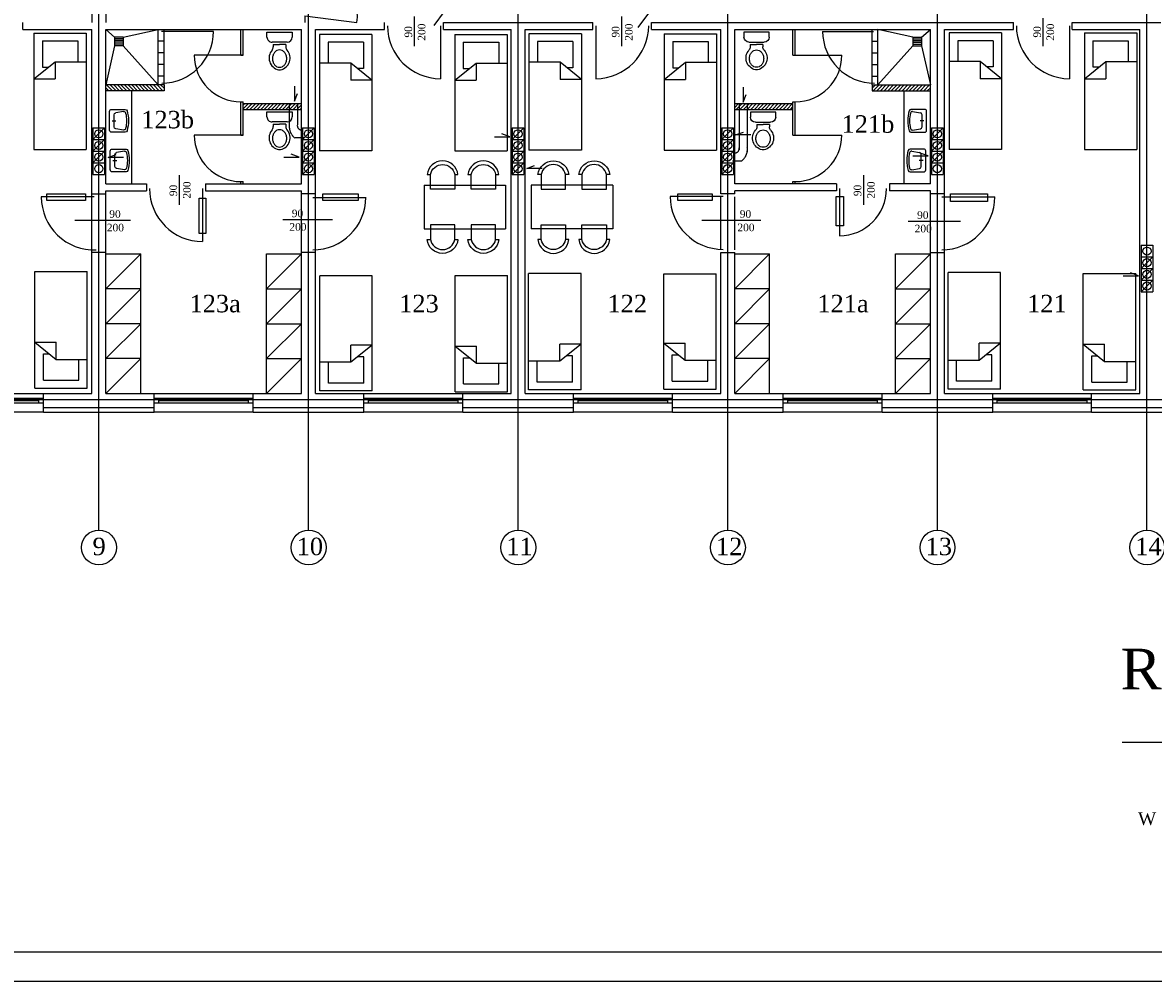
# Model space of a CAD drawing. Extents: x -4334 to 40851, y -15274 to 9778.
# Tile 8 of 15: x 36413 to 38355, y 3455 to 5101. Entities that reach past the tile are written whole.
import ezdxf

# ---------------------------------------------------------------- set-up
doc = ezdxf.new("R2010")
doc.units = 0
doc.header["$LTSCALE"] = 100
doc.header["$MEASUREMENT"] = 0
doc.linetypes.add('ACAD_ISO02W100', pattern=[15, 12, -3])
doc.linetypes.add('ACAD_ISO04W100', pattern=[30.5, 24, -3, 0.5, -3])
doc.layers.get('0').update_dxf_attribs({"color": 251, "linetype": 'CONTINUOUS'})
for name, color, linetype in [('CIENKIE', 251, 'CONTINUOUS'), ('NAPIS', 251, 'CONTINUOUS'), ('OSIE', 251, 'ACAD_ISO04W100'), ('PRZERYW', 251, 'ACAD_ISO02W100'), ('SCIANY', 251, 'CONTINUOUS'), ('urzadzenia', 251, 'CONTINUOUS'), ('URZĄDZENIA', 251, 'CONTINUOUS')]:
    doc.layers.add(name, color=color, linetype=linetype)
doc.styles.add('NEWROMAN', font='TIMES.TTF')

# ---------------------------------------------------------------- blocks, each defined once
blk = doc.blocks.new('R053')
for p, q in [((0, 0.608), (0, 0)), ((0.917, 0.692), (0.083, 0.692)), ((0.5, 0.575), (0.5, 0.408)), ((1, 0), (1, 0.608)), ((0.095, 0.075), (0.149, 0.421)), ((0.769, 0.492), (0.231, 0.492)), ((0.905, 0.075), (0.851, 0.421))]:
    blk.add_line(p, q)
for centre, radius, start, end in [((0.083, 0.608), 0.0833, 90, 180), ((0.917, 0.608), 0.0833, 0, 90), ((0.083, 0), 0.0833, 180, 254.047), ((0.177, 0.062), 0.0833, 171.1953, 256.9798), ((0.231, 0.408), 0.0833, 90, 171.1953), ((0.769, 0.408), 0.0833, 8.8047, 90), ((0.823, 0.062), 0.0833, 283.0202, 8.8047), ((0.5, 1.458), 1.599, 254.047, 285.953), ((0.5, 1.458), 1.516, 256.9798, 283.0202), ((0.917, 0), 0.0833, 285.953, 0)]:
    blk.add_arc(centre, radius, start, end)
blk = doc.blocks.new('R056')
for p, q in [((-0.332, 0.998), (0.335, 0.998)), ((-0.332, 0.865), (-0.332, 0.998)), ((0.335, 0.998), (0.335, 0.865)), ((0.201, 0.732), (-0.199, 0.732)), ((-0.165, 0.67), (0.001, 0.67)), ((-0.165, 0.67), (-0.165, 0.607)), ((0.168, 0.67), (0.001, 0.67)), ((0.168, 0.67), (0.168, 0.607))]:
    blk.add_line(p, q)
blk.add_lwpolyline([(0.001, 0.067, 0.117514), (0.071, 0.083, 0.104443), (0.135, 0.134, 0.090071), (0.175, 0.207, 0.08201), (0.19, 0.297, 0.08201), (0.175, 0.387, 0.090071), (0.135, 0.459, 0.104443), (0.071, 0.51, 0.117514), (0.001, 0.527, 0.117514), (-0.069, 0.51, 0.104443), (-0.132, 0.459, 0.090071), (-0.172, 0.387, 0.08201), (-0.187, 0.297, 0.08201), (-0.172, 0.207, 0.090071), (-0.132, 0.134, 0.104443), (-0.069, 0.083, 0.117514)], format="xyb", close=True)
for centre, radius, start, end in [((-0.199, 0.865), 0.133, 180, 270), ((-0.299, 0.607), 0.133, 318.639, 0), ((0.301, 0.607), 0.133, 180, 221.361), ((0.201, 0.865), 0.133, 270, 0), ((0.038, 0.311), 0.315, 138.639, 258.4219), ((-0.035, 0.311), 0.315, 281.5781, 41.361), ((0.001, 0.133), 0.133, 258.4219, 281.5781)]:
    blk.add_arc(centre, radius, start, end)

msp = doc.modelspace()

# ---------------------------------------------------------------- hatches: boundary and pattern name
at = {"layer": 'urzadzenia', "ltscale": 3}
h = msp.add_hatch(dxfattribs=at)
h.set_pattern_fill('ANSI31', color=256, scale=35, style=0)
h.set_pattern_definition([(315, (24506.918, 6656.479), (-3.0935922, -3.0935922), [])])
h.paths.add_polyline_path([(36656.2, 4984.1), (36556.2, 4984.1), (36556.2, 4994.1), (36656.2, 4994.1)])
h = msp.add_hatch(dxfattribs=at)
h.set_pattern_fill('ANSI31', color=256, scale=35, style=0)
h.set_pattern_definition([(225, (50021.4633, 6656.479), (3.0935922, -3.0935922), [])])
h.paths.add_polyline_path([(37872.2, 4984.1), (37972.2, 4984.1), (37972.2, 4994.1), (37872.2, 4994.1)])
h = msp.add_hatch(dxfattribs=at)
h.set_pattern_fill('ANSI31', color=256, scale=35, style=0)
h.paths.add_polyline_path([(36792.2, 4962.1), (36792.2, 4952.1), (36871.3, 4952.1), (36871.3, 4962.1)])
h.paths.add_polyline_path([(36871.3, 4962.1), (36871.3, 4952.1), (36885.3, 4952.1), (36885.3, 4962.1)])
h.paths.add_polyline_path([(36885.3, 4952.1), (36892.2, 4952.1), (36892.2, 4962.1), (36885.3, 4962.1)])
h = msp.add_hatch(dxfattribs=at)
h.set_pattern_fill('ANSI31', color=256, scale=35, style=0)
h.paths.add_polyline_path([(37636.2, 4952.1), (37736.2, 4952.1), (37736.2, 4962.1), (37636.2, 4962.1)])

# ---------------------------------------------------------------- linework, layer by layer
at = {"layer": 'CIENKIE', "ltscale": 3}
for p, q in [((37172.8, 5168.4), (37119.4, 5096)), ((37523.5, 5164.9), (37470.1, 5092.5)), ((36898.2, 5112.6), (36987.5, 5101.1)), ((36898.2, 5112.6), (36898.2, 5101.1)), ((37086.4, 5060.4), (37086.4, 5111.6)), ((37442.3, 5060.4), (37442.3, 5111.6)), ((38166, 5060.4), (38166, 5108.5)), ((37130.9, 5095.8), (37130.9, 5004.8)), ((37397.5, 5095.8), (37397.5, 5004.8)), ((38210.9, 5095.8), (38210.9, 5004.8)), ((36880.3, 4992.2), (36880.3, 4966.2)), ((36880.3, 4966.2), (36885.3, 4979.6)), ((37650.8, 4990.4), (37650.8, 4964.3)), ((37650.8, 4964.3), (37655.7, 4977.7)), ((36534.2, 4900.2), (36554.2, 4920.2)), ((36894.2, 4900.2), (36914.2, 4920.2)), ((37254.2, 4900.2), (37274.2, 4920.2)), ((37614.2, 4900.2), (37634.2, 4920.2)), ((37637.7, 4908.3), (37651.1, 4913.2)), ((37974.2, 4900.2), (37994.2, 4920.2)), ((36534.2, 4880.2), (36554.2, 4900.2)), ((36894.2, 4880.2), (36914.2, 4900.2)), ((37223.8, 4904.9), (37249.9, 4904.9)), ((37249.9, 4904.9), (37236.5, 4909.9)), ((37254.2, 4880.2), (37274.2, 4900.2)), ((37614.2, 4880.2), (37634.2, 4900.2)), ((37663.8, 4908.3), (37637.7, 4908.3)), ((37974.2, 4880.2), (37994.2, 4900.2)), ((36534.2, 4860.2), (36554.2, 4880.2)), ((36560.5, 4869.6), (36573.9, 4874.5)), ((36888.2, 4870.1), (36874.8, 4875)), ((36894.2, 4860.2), (36914.2, 4880.2)), ((37254.2, 4860.2), (37274.2, 4880.2)), ((37614.2, 4860.2), (37634.2, 4880.2)), ((37968.2, 4872.1), (37954.8, 4877)), ((37974.2, 4860.2), (37994.2, 4880.2)), ((36586.6, 4869.6), (36560.5, 4869.6)), ((36862.1, 4870.1), (36888.2, 4870.1)), ((36894.2, 4840.2), (36914.2, 4860.2)), ((37254.2, 4840.2), (37274.2, 4860.2)), ((37279.3, 4850.7), (37292.7, 4855.6)), ((37614.2, 4840.2), (37634.2, 4860.2)), ((37942.1, 4872.1), (37968.2, 4872.1)), ((36682.7, 4788), (36682.7, 4839.3)), ((37305.4, 4850.7), (37279.3, 4850.7)), ((37857.7, 4788), (37857.7, 4839.3)), ((36722.4, 4816.2), (36722.4, 4725.2)), ((37816, 4816.2), (37816, 4735.2)), ((36536.5, 4801.7), (36445.5, 4801.7)), ((36911.9, 4801.1), (37002.9, 4801.1)), ((37616.5, 4802.7), (37525.5, 4802.7)), ((37991.9, 4802), (38082.9, 4802)), ((36502.9, 4761.8), (36598.4, 4761.8)), ((36860.5, 4762.9), (36945.3, 4762.9)), ((37579.5, 4762), (37681.1, 4762)), ((37934.3, 4760.1), (38023.8, 4760.1)), ((38334.2, 4678.8), (38354.2, 4698.8)), ((38303.3, 4666.4), (38329.4, 4666.4)), ((38329.4, 4666.4), (38316, 4671.3)), ((38334.2, 4658.8), (38354.2, 4678.8)), ((38334.2, 4638.8), (38354.2, 4658.8)), ((36279.2, 4464.1), (36449.2, 4464.1)), ((36279.2, 4456.2), (36449.2, 4456.2)), ((36279.2, 4448.2), (36449.2, 4448.2)), ((36287.2, 4452.2), (36441.2, 4452.2)), ((36441.2, 4448.2), (36441.2, 4456.2)), ((36639.2, 4464.1), (36809.2, 4464.1)), ((36639.2, 4456.2), (36809.2, 4456.2)), ((36639.2, 4448.2), (36809.2, 4448.2)), ((36647.2, 4448.2), (36647.2, 4456.2)), ((36647.2, 4452.2), (36801.2, 4452.2)), ((36801.2, 4448.2), (36801.2, 4456.2)), ((36999.2, 4464.1), (37169.2, 4464.1)), ((36999.2, 4456.2), (37169.2, 4456.2)), ((36999.2, 4448.2), (37169.2, 4448.2)), ((37007.2, 4448.2), (37007.2, 4456.2)), ((37007.2, 4452.2), (37161.2, 4452.2)), ((37161.2, 4448.2), (37161.2, 4456.2)), ((37359.2, 4464.1), (37529.2, 4464.1)), ((37359.2, 4456.2), (37529.2, 4456.2)), ((37359.2, 4448.2), (37529.2, 4448.2)), ((37367.2, 4448.2), (37367.2, 4456.2)), ((37367.2, 4452.2), (37521.2, 4452.2)), ((37521.2, 4448.2), (37521.2, 4456.2)), ((37719.2, 4464.1), (37889.2, 4464.1)), ((37719.2, 4456.2), (37889.2, 4456.2)), ((37719.2, 4448.2), (37889.2, 4448.2)), ((37727.2, 4448.2), (37727.2, 4456.2)), ((37727.2, 4452.2), (37881.2, 4452.2)), ((37881.2, 4448.2), (37881.2, 4456.2)), ((38079.2, 4464.1), (38249.2, 4464.1)), ((38079.2, 4456.2), (38249.2, 4456.2)), ((38079.2, 4448.2), (38249.2, 4448.2)), ((38087.2, 4448.2), (38087.2, 4456.2)), ((38087.2, 4452.2), (38241.2, 4452.2)), ((38241.2, 4448.2), (38241.2, 4456.2)), ((36449.2, 4432.1), (36279.2, 4432.1)), ((36449.2, 4440.1), (36639.2, 4440.1)), ((36809.2, 4432.1), (36639.2, 4432.1)), ((36809.2, 4440.1), (36999.2, 4440.1)), ((37169.2, 4432.1), (36999.2, 4432.1)), ((37169.2, 4440.1), (37359.2, 4440.1)), ((37529.2, 4432.1), (37359.2, 4432.1)), ((37529.2, 4440.1), (37719.2, 4440.1)), ((37889.2, 4432.1), (37719.2, 4432.1)), ((37889.2, 4440.1), (38079.2, 4440.1)), ((38249.2, 4432.1), (38079.2, 4432.1)), ((38249.2, 4440.1), (38439.2, 4440.1)), ((39072, 3865), (38301.3, 3865)), ((40801, 3504.9), (33348.9, 3504.9)), ((40851, 3454.9), (32948.9, 3454.9)), ((40851, 3454.9), (32948.9, 3454.9))]:
    msp.add_line(p, q, dxfattribs=at)
at = {"layer": 'CIENKIE'}
for centre in [(36544.2, 4910.2), (36904.2, 4910.2), (37264.2, 4910.2), (37624.2, 4910.2), (37984.2, 4910.2), (36544.2, 4890.2), (36904.2, 4890.2), (37264.2, 4890.2), (37624.2, 4890.2), (37984.2, 4890.2), (36544.2, 4870.2), (36904.2, 4870.2), (37264.2, 4870.2), (37624.2, 4870.2), (37984.2, 4870.2), (36544.2, 4850.2), (36904.2, 4850.2), (37264.2, 4850.2), (37624.2, 4850.2), (37984.2, 4850.2), (38344.2, 4708.8), (38344.2, 4688.8), (38344.2, 4668.8), (38344.2, 4648.8)]:
    msp.add_circle(centre, 7, dxfattribs=at)
at = {"layer": 'CIENKIE', "ltscale": 3}
for centre in [(36544.5, 4199.9), (36904.5, 4199.9), (37264.5, 4199.9), (37624.5, 4199.9), (37984.5, 4199.9), (38344.5, 4199.9)]:
    msp.add_circle(centre, 30, dxfattribs=at)
for centre, radius, start, end in [((36898.2, 5112.6), 90, 352.6588, 90), ((37130.9, 5095.8), 91, 180, 270), ((37397.5, 5095.8), 91, 270, 0), ((38210.9, 5095.8), 91, 180, 270), ((36722.4, 4816.2), 91, 180, 270), ((37816, 4816.2), 81, 270, 0), ((36536.5, 4801.7), 91, 180, 272.0108), ((36911.9, 4802), 91, 270, 359.478), ((37616.5, 4802.7), 91, 180, 270), ((37991.9, 4802), 91, 270, 0)]:
    msp.add_arc(centre, radius, start, end, dxfattribs=at)
at = {"layer": 'OSIE', "ltscale": 3}
for p, q in [((36544.2, 4229.9), (36544.2, 5983.6)), ((36904.2, 4229.9), (36904.2, 5983.6)), ((37264.2, 4229.9), (37264.2, 5983.6)), ((37624.2, 4229.9), (37624.2, 5983.6)), ((37984.2, 4229.9), (37984.2, 5983.6)), ((38344.2, 4229.9), (38344.2, 5983.6)), ((33625.2, 4454.1), (39571.7, 4454.1))]:
    msp.add_line(p, q, dxfattribs=at)
at = {"layer": 'PRZERYW', "ltscale": 3}
for p, q in [((36532.2, 5304.1), (36532.2, 5101.1)), ((36556.2, 5304.1), (36556.2, 5101.1)), ((36871.3, 4962.1), (36871.3, 4925.3)), ((36885.3, 4962.1), (36885.3, 4925.3)), ((37643.6, 4960.6), (37643.6, 4882.4)), ((37657.6, 4960.6), (37657.6, 4879.2)), ((36896.9, 4903), (36881.2, 4903)), ((37632.2, 4863.6), (37648, 4863.6)), ((36532.2, 4706.1), (36532.2, 4807.1)), ((36556.2, 4706.1), (36556.2, 4807.1)), ((36892.2, 4706.1), (36892.2, 4807.1)), ((36916.2, 4706.1), (36916.2, 4807.1)), ((37612.2, 4711.1), (37612.2, 4802.1)), ((37636.2, 4711.1), (37636.2, 4802.1)), ((37972.2, 4706.1), (37972.2, 4807.1)), ((37996.2, 4706.1), (37996.2, 4807.1))]:
    msp.add_line(p, q, dxfattribs=at)
at = {"layer": 'PRZERYW'}
for points in [[(36454.9, 4807), (36521.4, 4807), (36521.4, 4795.4), (36454.9, 4795.4)], [(36716.6, 4799.8), (36728.1, 4799.8), (36728.1, 4739.1), (36716.6, 4739.1)], [(36929.1, 4807), (36989.8, 4807), (36989.8, 4795.4), (36929.1, 4795.4)], [(37538.5, 4807), (37597.7, 4807), (37597.7, 4795.4), (37538.5, 4795.4)], [(37810.2, 4802.6), (37823.2, 4802.6), (37823.2, 4752.1), (37810.2, 4752.1)], [(38006.8, 4807), (38070.4, 4807), (38070.4, 4794), (38006.8, 4794)]]:
    msp.add_lwpolyline(points, close=True, dxfattribs=at)
at = {"layer": 'PRZERYW', "ltscale": 3}
for centre, radius, start, end in [((36896.3, 4923), 25.1, 174.7959, 233.0527), ((36892.3, 4924.1), 7.17, 170.5331, 271.1288), ((37636.8, 4884.7), 7.17, 268.8712, 9.4669), ((37632.9, 4883.6), 25.1, 306.9473, 5.2041)]:
    msp.add_arc(centre, radius, start, end, dxfattribs=at)
at = {"layer": 'SCIANY', "ltscale": 3}
for p, q in [((36413.5, 5089.1), (36413.5, 5101.1)), ((36413.5, 5089.1), (36532.2, 5089.1)), ((36556.2, 5089.1), (36892.2, 5089.1)), ((36916.2, 5089.1), (37034.9, 5089.1)), ((37034.9, 5089.1), (37034.9, 5101.1)), ((37135.9, 5089.1), (37135.9, 5101.1)), ((37135.9, 5101.1), (37392.5, 5101.1)), ((37135.9, 5089.1), (37252.2, 5089.1)), ((37276.2, 5089.1), (37392.5, 5089.1)), ((37392.5, 5089.1), (37392.5, 5101.1)), ((37493.5, 5089.1), (37493.5, 5101.1)), ((37493.5, 5101.1), (38114.9, 5101.1)), ((37493.5, 5089.1), (37612.2, 5089.1)), ((37636.2, 5089.1), (37972.2, 5089.1)), ((37996.2, 5089.1), (38114.9, 5089.1)), ((38114.9, 5089.1), (38114.9, 5101.1)), ((38215.9, 5089.1), (38215.9, 5101.1)), ((38215.9, 5101.1), (38368.2, 5101.1)), ((38215.9, 5089.1), (38332.2, 5089.1)), ((36656.2, 4994.1), (36556.2, 4994.1)), ((37872.2, 4994.1), (37972.2, 4994.1)), ((36656.2, 4984.1), (36556.2, 4984.1)), ((37872.2, 4984.1), (37972.2, 4984.1)), ((36792.2, 4962.1), (36892.2, 4962.1)), ((36792.2, 4952.1), (36892.2, 4952.1)), ((37636.2, 4962.1), (37736.2, 4962.1)), ((37636.2, 4952.1), (37736.2, 4952.1)), ((36556.2, 4824.1), (36626.4, 4824.1)), ((36626.4, 4824.1), (36626.4, 4812.1)), ((36727.4, 4824.1), (36727.4, 4812.1)), ((36727.4, 4824.1), (36892.2, 4824.1)), ((37811, 4824.1), (37636.2, 4824.1)), ((37811, 4824.1), (37811, 4812.1)), ((37902, 4824.1), (37902, 4812.1)), ((37972.2, 4824.1), (37902, 4824.1)), ((36532.2, 4807.1), (36556.2, 4807.1)), ((36556.2, 4812.1), (36626.4, 4812.1)), ((36727.4, 4812.1), (36892.2, 4812.1)), ((36916.2, 4807.1), (36892.2, 4807.1)), ((37636.2, 4807.1), (37612.2, 4807.1)), ((37811, 4812.1), (37636.2, 4812.1)), ((37972.2, 4812.1), (37902, 4812.1)), ((37996.2, 4807.1), (37972.2, 4807.1)), ((36556.2, 4706.1), (36532.2, 4706.1)), ((36916.2, 4706.1), (36892.2, 4706.1)), ((37612.2, 4706.1), (37636.2, 4706.1)), ((37972.2, 4706.1), (37996.2, 4706.1)), ((36449.2, 4464.1), (36532.2, 4464.1)), ((36449.2, 4432.1), (36449.2, 4464.1)), ((36556.2, 4464.1), (36639.2, 4464.1)), ((36639.2, 4432.1), (36639.2, 4464.1)), ((36809.2, 4464.1), (36892.2, 4464.1)), ((36809.2, 4432.1), (36809.2, 4464.1)), ((36916.2, 4464.1), (36999.2, 4464.1)), ((36999.2, 4432.1), (36999.2, 4464.1)), ((37169.2, 4464.1), (37252.2, 4464.1)), ((37169.2, 4432.1), (37169.2, 4464.1)), ((37276.2, 4464.1), (37359.2, 4464.1)), ((37359.2, 4432.1), (37359.2, 4464.1)), ((37529.2, 4464.1), (37612.2, 4464.1)), ((37529.2, 4432.1), (37529.2, 4464.1)), ((37636.2, 4464.1), (37719.2, 4464.1)), ((37719.2, 4432.1), (37719.2, 4464.1)), ((37889.2, 4464.1), (37972.2, 4464.1)), ((37889.2, 4432.1), (37889.2, 4464.1)), ((37996.2, 4464.1), (38079.2, 4464.1)), ((38079.2, 4432.1), (38079.2, 4464.1)), ((38249.2, 4464.1), (38332.2, 4464.1)), ((38249.2, 4432.1), (38249.2, 4464.1)), ((36449.2, 4432.1), (36639.2, 4432.1)), ((36809.2, 4432.1), (36999.2, 4432.1)), ((37169.2, 4432.1), (37359.2, 4432.1)), ((37529.2, 4432.1), (37719.2, 4432.1)), ((37889.2, 4432.1), (38079.2, 4432.1)), ((38249.2, 4432.1), (38439.2, 4432.1))]:
    msp.add_line(p, q, dxfattribs=at)
at = {"layer": 'SCIANY'}
for p, q in [((36532.2, 4807.1), (36532.2, 5089.1)), ((36556.2, 4824.1), (36556.2, 5089.1)), ((36892.2, 4824.1), (36892.2, 5089.1)), ((36916.2, 4807.1), (36916.2, 5089.1)), ((37252.2, 4464.1), (37252.2, 5089.1)), ((37276.2, 4464.1), (37276.2, 5089.1)), ((37612.2, 4807.1), (37612.2, 5089.1)), ((37636.2, 4824.1), (37636.2, 5089.1)), ((37972.2, 4824.1), (37972.2, 5089.1)), ((37996.2, 4807.1), (37996.2, 5089.1)), ((38332.2, 4464.1), (38332.2, 5089.1)), ((36656.2, 4994.1), (36656.2, 4984.1)), ((37872.2, 4994.1), (37872.2, 4984.1)), ((36792.2, 4952.1), (36792.2, 4962.1)), ((37736.2, 4952.1), (37736.2, 4962.1)), ((36556.2, 4807.1), (36556.2, 4812.1)), ((36892.2, 4807.1), (36892.2, 4812.1)), ((37636.2, 4807.1), (37636.2, 4812.1)), ((37972.2, 4807.1), (37972.2, 4812.1)), ((36532.2, 4464.1), (36532.2, 4711.1)), ((36556.2, 4464.1), (36556.2, 4711.1)), ((36892.2, 4464.1), (36892.2, 4706.1)), ((36916.2, 4464.1), (36916.2, 4706.1)), ((37612.2, 4464.1), (37612.2, 4706.1)), ((37636.2, 4464.1), (37636.2, 4706.1)), ((37972.2, 4464.1), (37972.2, 4706.1)), ((37996.2, 4464.1), (37996.2, 4706.1))]:
    msp.add_line(p, q, dxfattribs=at)
at = {"layer": 'urzadzenia'}
for p, q in [((36788.2, 5045.1), (36788.2, 5089.1)), ((36792.2, 5045.1), (36792.2, 5089.1)), ((37736.2, 5045.1), (37736.2, 5089.1)), ((37740.2, 5045.1), (37740.2, 5089.1)), ((36432.7, 5083.2), (36432.7, 4883.2)), ((36447.4, 5069.6), (36447.4, 5024.6)), ((36447.4, 5069.6), (36447.4, 5024.6)), ((36508.1, 5069.6), (36508.1, 5033.9)), ((36522.7, 5083.2), (36522.7, 4883.2)), ((36923.3, 5080.9), (36923.3, 4880.9)), ((37013.3, 5080.9), (37013.3, 4880.9)), ((37155.5, 5080.9), (37155.5, 4880.9)), ((37245.5, 5080.9), (37245.5, 4880.9)), ((37282.9, 5082.1), (37282.9, 4882.1)), ((37297.5, 5068.6), (37297.5, 5032.9)), ((37358.2, 5068.6), (37358.2, 5023.5)), ((37372.9, 5082.1), (37372.9, 4882.1)), ((37515, 5082.1), (37515, 4882.1)), ((37529.7, 5068.6), (37529.7, 5023.5)), ((37529.7, 5068.6), (37529.7, 5023.5)), ((37590.4, 5068.6), (37590.4, 5032.9)), ((37605, 5082.1), (37605, 4882.1)), ((38004.6, 5083.5), (38004.6, 4883.5)), ((38019.2, 5070), (38019.2, 5034.3)), ((38079.9, 5070), (38079.9, 5024.9)), ((38079.9, 5070), (38079.9, 5024.9)), ((38094.6, 5083.5), (38094.6, 4883.5)), ((38236.8, 5083.5), (38236.8, 4883.5)), ((38251.4, 5070), (38251.4, 5024.9)), ((38312.1, 5070), (38312.1, 5034.3)), ((38326.8, 5083.5), (38326.8, 4883.5)), ((36938, 5067.4), (36938, 5031.7)), ((36998.7, 5067.4), (36998.7, 5022.3)), ((36998.7, 5067.4), (36998.7, 5022.3)), ((37170.2, 5067.4), (37170.2, 5022.3)), ((37230.9, 5067.4), (37230.9, 5031.7)), ((36601.2, 4824.1), (36601.2, 4984.1)), ((37927.2, 4824.1), (37927.2, 4984.1)), ((36788.2, 4908.1), (36788.2, 4965.1)), ((36792.2, 4962.1), (36792.2, 4965.1)), ((36792.2, 4908.1), (36792.2, 4952.1)), ((37736.2, 4962.1), (37736.2, 4965.1)), ((37736.2, 4908.1), (37736.2, 4952.1)), ((37740.2, 4908.1), (37740.2, 4965.1)), ((36534.2, 4920.2), (36554.2, 4920.2)), ((36894.2, 4920.2), (36914.2, 4920.2)), ((37254.2, 4920.2), (37274.2, 4920.2)), ((37614.2, 4920.2), (37634.2, 4920.2)), ((37974.2, 4920.2), (37994.2, 4920.2)), ((36534.2, 4900.2), (36554.2, 4900.2)), ((36894.2, 4900.2), (36914.2, 4900.2)), ((37254.2, 4900.2), (37274.2, 4900.2)), ((37614.2, 4900.2), (37634.2, 4900.2)), ((37974.2, 4900.2), (37994.2, 4900.2)), ((36534.2, 4880.2), (36554.2, 4880.2)), ((36894.2, 4880.2), (36914.2, 4880.2)), ((37254.2, 4880.2), (37274.2, 4880.2)), ((37614.2, 4880.2), (37634.2, 4880.2)), ((37974.2, 4880.2), (37994.2, 4880.2)), ((36534.2, 4860.2), (36554.2, 4860.2)), ((36894.2, 4860.2), (36914.2, 4860.2)), ((37254.2, 4860.2), (37274.2, 4860.2)), ((37614.2, 4860.2), (37634.2, 4860.2)), ((37974.2, 4860.2), (37994.2, 4860.2)), ((36534.2, 4840.2), (36554.2, 4840.2)), ((36894.2, 4840.2), (36914.2, 4840.2)), ((37254.2, 4840.2), (37274.2, 4840.2)), ((37614.2, 4840.2), (37634.2, 4840.2)), ((37974.2, 4840.2), (37994.2, 4840.2)), ((36788.2, 4824.1), (36788.2, 4828.1)), ((36792.2, 4824.1), (36792.2, 4828.1)), ((37736.2, 4824.1), (37736.2, 4828.1)), ((37740.2, 4824.1), (37740.2, 4828.1)), ((38334.2, 4718.8), (38354.2, 4718.8)), ((36616.2, 4464.1), (36616.2, 4704.1)), ((36832.2, 4464.1), (36832.2, 4704.1)), ((37696.2, 4464.1), (37696.2, 4704.1)), ((37912.2, 4464.1), (37912.2, 4704.1)), ((38334.2, 4698.8), (38354.2, 4698.8)), ((36434.5, 4473.7), (36434.5, 4673.7)), ((36524.5, 4473.7), (36524.5, 4673.7)), ((36923.9, 4468.7), (36923.9, 4666.4)), ((37013.9, 4468.7), (37013.9, 4666.4)), ((37156.1, 4467.1), (37156.1, 4667.1)), ((37246.1, 4467.1), (37246.1, 4667.1)), ((37282.3, 4470.4), (37282.3, 4670.4)), ((37372.3, 4470.4), (37372.3, 4670.4)), ((37514.5, 4472), (37514.5, 4669.8)), ((37604.5, 4472), (37604.5, 4669.8)), ((38002.7, 4471.9), (38002.7, 4671.9)), ((38092.7, 4471.9), (38092.7, 4671.9)), ((38234.8, 4470.3), (38234.8, 4670.3)), ((38324.8, 4470.3), (38324.8, 4670.3)), ((38334.2, 4678.8), (38354.2, 4678.8)), ((38334.2, 4658.8), (38354.2, 4658.8)), ((38334.2, 4638.8), (38354.2, 4638.8)), ((36449.1, 4487.2), (36449.1, 4532.3)), ((36449.1, 4487.2), (36449.1, 4532.3)), ((36999.3, 4482.2), (36999.3, 4527.2)), ((36999.3, 4482.2), (36999.3, 4527.2)), ((37170.7, 4480.6), (37170.7, 4525.6)), ((37170.7, 4480.6), (37170.7, 4525.6)), ((37357.6, 4484), (37357.6, 4529)), ((37357.6, 4484), (37357.6, 4529)), ((37529.1, 4485.6), (37529.1, 4530.6)), ((37529.1, 4485.6), (37529.1, 4530.6)), ((38078, 4485.4), (38078, 4530.4)), ((38078, 4485.4), (38078, 4530.4)), ((38249.5, 4483.8), (38249.5, 4528.8)), ((38249.5, 4483.8), (38249.5, 4528.8)), ((36509.8, 4487.2), (36509.8, 4522.9)), ((36938.6, 4482.2), (36938.6, 4517.9)), ((37231.4, 4480.6), (37231.4, 4516.3)), ((37296.9, 4484), (37296.9, 4519.7)), ((37589.8, 4485.6), (37589.8, 4521.3)), ((38017.3, 4485.4), (38017.3, 4521.1)), ((38310.2, 4483.8), (38310.2, 4519.5))]:
    msp.add_line(p, q, dxfattribs=at)
at = {"layer": 'urzadzenia', "ltscale": 3}
for p, q in [((36432.7, 5083.2), (36522.7, 5083.2)), ((36447.4, 5069.6), (36508.1, 5069.6)), ((36571.3, 5076.3), (36571.3, 5061.3)), ((36586.3, 5076.3), (36571.3, 5076.3)), ((36586.3, 5073.3), (36571.3, 5073.3)), ((36586.3, 5070.3), (36571.3, 5070.3)), ((36586.3, 5076.3), (36586.3, 5061.3)), ((36656.2, 5069.1), (36646.2, 5069.1)), ((36741.2, 5086.1), (36651.7, 5086.1)), ((37013.3, 5080.9), (36923.3, 5080.9)), ((37155.5, 5080.9), (37245.5, 5080.9)), ((37372.9, 5082.1), (37282.9, 5082.1)), ((37358.2, 5068.6), (37297.5, 5068.6)), ((37515, 5082.1), (37605, 5082.1)), ((37529.7, 5068.6), (37590.4, 5068.6)), ((37787.2, 5086.1), (37874.7, 5086.1)), ((37872.2, 5069.1), (37882.2, 5069.1)), ((37942, 5076.3), (37957, 5076.3)), ((37942, 5076.3), (37942, 5061.3)), ((37942, 5073.3), (37957, 5073.3)), ((37942, 5070.3), (37957, 5070.3)), ((37957, 5076.3), (37957, 5061.3)), ((38094.6, 5083.5), (38004.6, 5083.5)), ((38079.9, 5070), (38019.2, 5070)), ((38236.8, 5083.5), (38326.8, 5083.5)), ((38251.4, 5070), (38312.1, 5070)), ((36586.3, 5067.3), (36571.3, 5067.3)), ((36586.3, 5064.3), (36571.3, 5064.3)), ((36586.3, 5061.3), (36571.3, 5061.3)), ((36656.2, 5049.1), (36646.2, 5049.1)), ((36998.7, 5067.4), (36938, 5067.4)), ((37170.2, 5067.4), (37230.9, 5067.4)), ((37872.2, 5049.1), (37882.2, 5049.1)), ((37942, 5067.3), (37957, 5067.3)), ((37942, 5064.3), (37957, 5064.3)), ((37942, 5061.3), (37957, 5061.3)), ((36432.7, 5004.5), (36469.3, 5033.9)), ((36469.3, 5033.9), (36522.7, 5033.9)), ((36469.3, 5033.9), (36469.3, 5004.5)), ((36792.2, 5045.1), (36708.2, 5045.1)), ((36788.2, 5045.1), (36792.2, 5045.1)), ((36976.8, 5031.7), (36923.3, 5031.7)), ((37013.3, 5002.2), (36976.8, 5031.7)), ((36976.8, 5031.7), (36976.8, 5002.2)), ((37155.5, 5002.2), (37192.1, 5031.7)), ((37192.1, 5031.7), (37192.1, 5002.2)), ((37192.1, 5031.7), (37245.5, 5031.7)), ((37336.3, 5032.9), (37282.9, 5032.9)), ((37336.3, 5032.9), (37336.3, 5003.4)), ((37372.9, 5003.4), (37336.3, 5032.9)), ((37515, 5003.4), (37551.6, 5032.9)), ((37551.6, 5032.9), (37605, 5032.9)), ((37551.6, 5032.9), (37551.6, 5003.4)), ((37736.2, 5045.1), (37820.2, 5045.1)), ((37736.2, 5045.1), (37740.2, 5045.1)), ((38058, 5034.3), (38004.6, 5034.3)), ((38058, 5034.3), (38058, 5004.8)), ((38094.6, 5004.8), (38058, 5034.3)), ((38236.8, 5004.8), (38273.3, 5034.3)), ((38273.3, 5034.3), (38273.3, 5004.8)), ((38273.3, 5034.3), (38326.8, 5034.3)), ((36447.4, 5024.6), (36457.7, 5024.6)), ((36656.2, 5029.1), (36646.2, 5029.1)), ((36998.7, 5022.3), (36988.4, 5022.3)), ((37170.2, 5022.3), (37180.5, 5022.3)), ((37358.2, 5023.5), (37347.9, 5023.5)), ((37529.7, 5023.5), (37540, 5023.5)), ((37872.2, 5029.1), (37882.2, 5029.1)), ((38079.9, 5024.9), (38069.6, 5024.9)), ((38251.4, 5024.9), (38261.7, 5024.9)), ((36432.7, 5004.5), (36469.3, 5004.5)), ((36656.2, 5009.1), (36646.2, 5009.1)), ((37013.3, 5002.2), (36976.8, 5002.2)), ((37155.5, 5002.2), (37192.1, 5002.2)), ((37372.9, 5003.4), (37336.3, 5003.4)), ((37515, 5003.4), (37551.6, 5003.4)), ((37872.2, 5009.1), (37882.2, 5009.1)), ((38094.6, 5004.8), (38058, 5004.8)), ((38236.8, 5004.8), (38273.3, 5004.8)), ((36788.2, 4965.1), (36792.2, 4965.1)), ((37736.2, 4965.1), (37740.2, 4965.1)), ((36534.2, 4920.2), (36534.2, 4840.2)), ((36554.2, 4920.2), (36554.2, 4840.2)), ((36894.2, 4920.2), (36894.2, 4840.2)), ((36914.2, 4920.2), (36914.2, 4840.2)), ((37254.2, 4920.2), (37254.2, 4840.2)), ((37274.2, 4920.2), (37274.2, 4840.2)), ((37614.2, 4920.2), (37614.2, 4840.2)), ((37634.2, 4920.2), (37634.2, 4840.2)), ((37974.2, 4920.2), (37974.2, 4840.2)), ((37994.2, 4920.2), (37994.2, 4840.2)), ((36792.2, 4908.1), (36708.2, 4908.1)), ((36788.2, 4908.1), (36792.2, 4908.1)), ((37736.2, 4908.1), (37820.2, 4908.1)), ((37736.2, 4908.1), (37740.2, 4908.1)), ((36432.7, 4883.2), (36522.7, 4883.2)), ((37013.3, 4880.9), (36923.3, 4880.9)), ((37155.5, 4880.9), (37245.5, 4880.9)), ((37372.9, 4882.1), (37282.9, 4882.1)), ((37515, 4882.1), (37605, 4882.1)), ((38094.6, 4883.5), (38004.6, 4883.5)), ((38236.8, 4883.5), (38326.8, 4883.5)), ((36788.2, 4828.1), (36792.2, 4828.1)), ((37102.7, 4821.9), (37242.7, 4821.9)), ((37102.7, 4821.9), (37102.7, 4746.9)), ((37242.7, 4821.9), (37242.7, 4746.9)), ((37426.8, 4821.9), (37286.8, 4821.9)), ((37286.8, 4821.9), (37286.8, 4746.9)), ((37426.8, 4821.9), (37426.8, 4746.9)), ((37736.2, 4828.1), (37740.2, 4828.1)), ((37102.7, 4746.9), (37242.7, 4746.9)), ((37426.8, 4746.9), (37286.8, 4746.9)), ((38334.2, 4718.8), (38334.2, 4638.8)), ((38354.2, 4718.8), (38354.2, 4638.8)), ((36556.2, 4644.1), (36616.2, 4704.1)), ((36556.2, 4704.1), (36616.2, 4704.1)), ((36832.2, 4644.1), (36892.2, 4704.1)), ((36832.2, 4704.1), (36892.2, 4704.1)), ((37636.2, 4644.1), (37696.2, 4704.1)), ((37636.2, 4704.1), (37696.2, 4704.1)), ((37912.2, 4644.1), (37972.2, 4704.1)), ((37912.2, 4704.1), (37972.2, 4704.1)), ((36434.5, 4673.7), (36524.5, 4673.7)), ((37013.9, 4666.4), (36923.9, 4666.4)), ((37156.1, 4667.1), (37246.1, 4667.1)), ((37372.3, 4670.4), (37282.3, 4670.4)), ((37514.5, 4669.8), (37604.5, 4669.8)), ((38092.7, 4671.9), (38002.7, 4671.9)), ((38234.8, 4670.3), (38324.8, 4670.3)), ((36616.2, 4644.1), (36556.2, 4644.1)), ((36556.2, 4584.1), (36616.2, 4644.1)), ((36832.2, 4644.1), (36892.2, 4644.1)), ((36832.2, 4584.1), (36892.2, 4644.1)), ((37636.2, 4584.1), (37696.2, 4644.1)), ((37696.2, 4644.1), (37636.2, 4644.1)), ((37912.2, 4584.1), (37972.2, 4644.1)), ((37912.2, 4644.1), (37972.2, 4644.1)), ((36616.2, 4584.1), (36556.2, 4584.1)), ((36556.2, 4524.1), (36616.2, 4584.1)), ((36832.2, 4584.1), (36892.2, 4584.1)), ((36832.2, 4524.1), (36892.2, 4584.1)), ((37636.2, 4524.1), (37696.2, 4584.1)), ((37696.2, 4584.1), (37636.2, 4584.1)), ((37912.2, 4524.1), (37972.2, 4584.1)), ((37912.2, 4584.1), (37972.2, 4584.1)), ((36434.5, 4552.4), (36471.1, 4552.4)), ((36434.5, 4552.4), (36471.1, 4522.9)), ((36471.1, 4522.9), (36471.1, 4552.4)), ((37013.9, 4547.3), (36977.3, 4517.9)), ((36977.3, 4517.9), (36977.3, 4547.3)), ((37013.9, 4547.3), (36977.3, 4547.3)), ((37156.1, 4545.7), (37192.7, 4545.7)), ((37156.1, 4545.7), (37192.7, 4516.3)), ((37192.7, 4516.3), (37192.7, 4545.7)), ((37335.7, 4519.7), (37335.7, 4549.1)), ((37372.3, 4549.1), (37335.7, 4519.7)), ((37372.3, 4549.1), (37335.7, 4549.1)), ((37514.5, 4550.7), (37551.1, 4550.7)), ((37514.5, 4550.7), (37551.1, 4521.3)), ((37551.1, 4521.3), (37551.1, 4550.7)), ((38092.7, 4550.5), (38056.1, 4550.5)), ((38056.1, 4521.1), (38056.1, 4550.5)), ((38092.7, 4550.5), (38056.1, 4521.1)), ((38234.8, 4548.9), (38271.4, 4519.5)), ((38234.8, 4548.9), (38271.4, 4548.9)), ((38271.4, 4519.5), (38271.4, 4548.9)), ((36449.1, 4532.3), (36459.5, 4532.3)), ((36999.3, 4527.2), (36988.9, 4527.2)), ((37170.7, 4525.6), (37181.1, 4525.6)), ((37357.6, 4529), (37347.3, 4529)), ((37529.1, 4530.6), (37539.5, 4530.6)), ((38078, 4530.4), (38067.7, 4530.4)), ((38249.5, 4528.8), (38259.8, 4528.8)), ((36471.1, 4522.9), (36524.5, 4522.9)), ((36616.2, 4524.1), (36556.2, 4524.1)), ((36556.2, 4464.1), (36616.2, 4524.1)), ((36832.2, 4524.1), (36892.2, 4524.1)), ((36832.2, 4464.1), (36892.2, 4524.1)), ((36977.3, 4517.9), (36923.9, 4517.9)), ((37192.7, 4516.3), (37246.1, 4516.3)), ((37335.7, 4519.7), (37282.3, 4519.7)), ((37551.1, 4521.3), (37604.5, 4521.3)), ((37636.2, 4464.1), (37696.2, 4524.1)), ((37696.2, 4524.1), (37636.2, 4524.1)), ((37912.2, 4524.1), (37972.2, 4524.1)), ((37912.2, 4464.1), (37972.2, 4524.1)), ((38056.1, 4521.1), (38002.7, 4521.1)), ((38271.4, 4519.5), (38324.8, 4519.5)), ((36449.1, 4487.2), (36509.8, 4487.2)), ((36434.5, 4473.7), (36524.5, 4473.7)), ((37013.9, 4468.7), (36923.9, 4468.7)), ((36999.3, 4482.2), (36938.6, 4482.2)), ((37156.1, 4467.1), (37246.1, 4467.1)), ((37170.7, 4480.6), (37231.4, 4480.6)), ((37372.3, 4470.4), (37282.3, 4470.4)), ((37357.6, 4484), (37296.9, 4484)), ((37514.5, 4472), (37604.5, 4472)), ((37529.1, 4485.6), (37589.8, 4485.6)), ((38092.7, 4471.9), (38002.7, 4471.9)), ((38078, 4485.4), (38017.3, 4485.4)), ((38234.8, 4470.3), (38324.8, 4470.3)), ((38249.5, 4483.8), (38310.2, 4483.8))]:
    msp.add_line(p, q, dxfattribs=at)
at = {"layer": 'URZĄDZENIA', "ltscale": 3}
for p, q in [((36571.3, 5076.3), (36556.2, 5089.1)), ((36586.3, 5076.3), (36646.2, 5089.1)), ((36646.2, 4994.1), (36646.2, 5089.1)), ((36656.2, 4994.1), (36656.2, 5089.1)), ((37872.2, 4994.1), (37872.2, 5089.1)), ((37942, 5076.3), (37882.2, 5089.1)), ((37882.2, 4994.1), (37882.2, 5089.1)), ((37957, 5076.3), (37972.2, 5089.1)), ((36571.3, 5061.3), (36556.2, 4994.1)), ((36586.3, 5061.3), (36646.2, 4994.1)), ((37942, 5061.3), (37882.2, 4994.1)), ((37957, 5061.3), (37972.2, 4994.1))]:
    msp.add_line(p, q, dxfattribs=at)
at = {"layer": 'URZĄDZENIA'}
for points in [[(37155.6, 4840.2), (37161, 4840.2, 0.895014), (37108, 4840.2), (37113.7, 4840.2, -0.825539), (37155.6, 4840.1), (37155.6, 4814.9), (37113.7, 4814.9), (37113.7, 4840.2)], [(37225.7, 4840.2), (37231.1, 4840.2, 0.895014), (37178.1, 4840.2), (37183.8, 4840.2, -0.825539), (37225.7, 4840.1), (37225.7, 4814.9), (37183.8, 4814.9), (37183.8, 4840.2)], [(37303.8, 4840.2), (37298.4, 4840.2, -0.895014), (37351.4, 4840.2), (37345.7, 4840.2, 0.825539), (37303.8, 4840.1), (37303.8, 4814.9), (37345.7, 4814.9), (37345.7, 4840.2)], [(37373.9, 4840.2), (37368.5, 4840.2, -0.895014), (37421.5, 4840.2), (37415.8, 4840.2, 0.825539), (37373.9, 4840.1), (37373.9, 4814.9), (37415.8, 4814.9), (37415.8, 4840.2)], [(37155.6, 4728.6), (37161, 4728.6, -0.895014), (37108, 4728.6), (37113.7, 4728.6, 0.825539), (37155.6, 4728.6), (37155.6, 4753.8), (37113.7, 4753.8), (37113.7, 4728.6)], [(37225.7, 4728.6), (37231.1, 4728.6, -0.895014), (37178.1, 4728.6), (37183.8, 4728.6, 0.825539), (37225.7, 4728.6), (37225.7, 4753.8), (37183.8, 4753.8), (37183.8, 4728.6)], [(37303.8, 4728.6), (37298.4, 4728.6, 0.895014), (37351.4, 4728.6), (37345.7, 4728.6, -0.825539), (37303.8, 4728.6), (37303.8, 4753.8), (37345.7, 4753.8), (37345.7, 4728.6)], [(37373.9, 4728.6), (37368.5, 4728.6, 0.895014), (37421.5, 4728.6), (37415.8, 4728.6, -0.825539), (37373.9, 4728.6), (37373.9, 4753.8), (37415.8, 4753.8), (37415.8, 4728.6)]]:
    msp.add_lwpolyline(points, format="xyb", dxfattribs=at)
at = {"layer": 'URZĄDZENIA', "ltscale": 3}
for centre, radius, start, end in [((36652.2, 5086.1), 89, 270, 0), ((37876.2, 5086.1), 89, 180, 270), ((36788.2, 5045.1), 80, 180, 270), ((37740.2, 5045.1), 80, 270, 0), ((36788.2, 4908.1), 80, 180, 270), ((37740.2, 4908.1), 80, 270, 0)]:
    msp.add_arc(centre, radius, start, end, dxfattribs=at)

# ---------------------------------------------------------------- block references
at = {"layer": 'URZĄDZENIA', "lineweight": 25, "ltscale": 3}
for name, p, xscale, yscale, zscale, rotation in [('R056', (36854.6, 5020), 65, 65, 65, 1.918465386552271e-12), ('R056', (37673.8, 5020), -65, 65, 65, 359.9999999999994), ('R053', (36589.6, 4952), -39, 39, 39, 90.00000000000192), ('R053', (37938.8, 4952), 39, 39, 39, 269.9999999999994), ('R056', (36854.6, 4883), 65, 65, 65, 1.918465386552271e-12), ('R056', (37685, 4882.6), -65, 65, 65, 359.9999999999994), ('R053', (36591, 4883.9), -39, 39, 39, 90.00000000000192), ('R053', (37937.3, 4883.9), 39, 39, 39, 269.9999999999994)]:
    msp.add_blockref(name, p, dxfattribs=dict(at, xscale=xscale, yscale=yscale, zscale=zscale, rotation=rotation))

# ---------------------------------------------------------------- texts
at = {"layer": 'NAPIS', "lineweight": 25, "ltscale": 3, "style": 'NEWROMAN'}
for s, p in [('90', (37082.3, 5075.4)), ('200', (37105, 5070)), ('90', (37438.2, 5075.4)), ('200', (37460.9, 5070)), ('90', (38162, 5075.4)), ('200', (38184.7, 5070)), ('90', (36678.7, 4803.1)), ('200', (36701.8, 4798.9)), ('90', (37853.6, 4803.1)), ('200', (37876.7, 4798.9))]:
    msp.add_text(s, height=13, rotation=90, dxfattribs=at).set_placement(p)
for s, height, p in [('123b', 30, (36617.1, 4919.6)), ('121b', 30, (37819.7, 4912)), ('90', 13, (36562.2, 4765.9)), ('90', 13, (36875.6, 4767)), ('90', 13, (37644.9, 4766)), ('90', 13, (37949.4, 4764.2)), ('200', 13, (36558, 4742.7)), ('200', 13, (36871.4, 4743.8)), ('200', 13, (37640.8, 4742.9)), ('200', 13, (37945.2, 4741)), ('123a', 30, (36700, 4603.7)), ('123', 30, (37060, 4603.7)), ('122', 30, (37417.7, 4603.7)), ('121a', 30, (37778.1, 4603.7)), ('121', 30, (38138.4, 4603.7)), ('9', 30, (36533.5, 4186.7)), ('10', 30, (36884, 4186.7)), ('11', 30, (37244, 4186.7)), ('12', 30, (37604, 4186.7)), ('13', 30, (37964, 4186.7)), ('14', 30, (38324, 4186.7)), ('RZUT  I  PIĘTRA', 70, (38298.8, 3956.1)), ('W  OKNACH  POKOJÓW  ROLETY  WEWNĘTRZNE', 22, (38328.7, 3723.3))]:
    msp.add_text(s, height=height, dxfattribs=at).set_placement(p)

doc.saveas('drawing.dxf')
